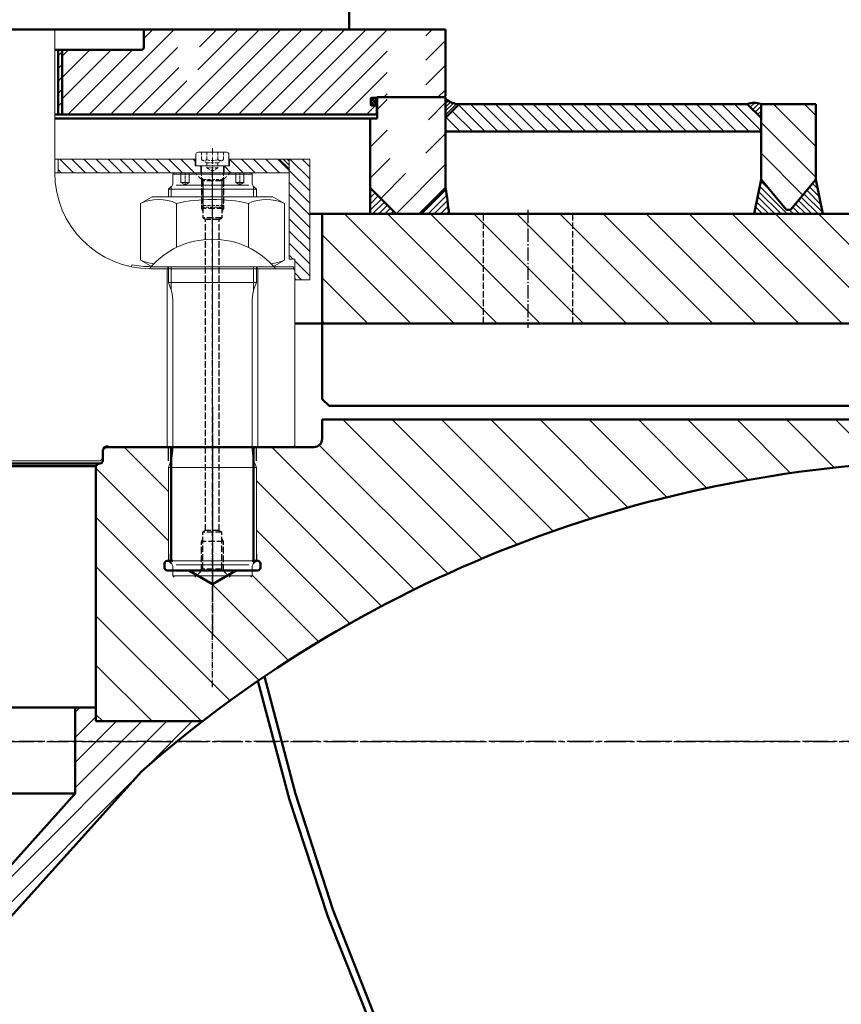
# Model space of a CAD drawing. Header units: millimetres. Extents: x 214111 to 284873, y 268617 to 319354.
# Tile 18 of 37: x 227218 to 227817, y 279997 to 280714. Entities that reach past the tile are written whole.
import ezdxf

# ---------------------------------------------------------------- set-up
doc = ezdxf.new("R2010")
doc.units = ezdxf.units.MM
for name, pattern in [('AM_DIN_F_W050', [6.25, 4.75, -1.5]), ('AM_DIN_F_W050x2', [3.125, 2.25, -0.875]), ('AM_DIN_G_W050', [13.75, 9.75, -1.5, 1, -1.5]), ('AM_DIN_G_W050x2', [6.875, 4.75, -0.875, 0.375, -0.875]), ('CENTER', [50.8, 31.75, -6.35, 6.35, -6.35]), ('CENTER2', [28.575, 19.05, -3.175, 3.175, -3.175])]:
    doc.linetypes.add(name, pattern=pattern)
for name, color, linetype, lineweight in [('AM_0', 7, 'Continuous', 50), ('AM_3', 6, 'AM_DIN_F_W050', 25), ('AM_5', 3, 'Continuous', 25), ('AM_7', 4, 'AM_DIN_G_W050', 25), ('AM_8', 1, 'Continuous', 25), ('AM_9', 253, 'Continuous', 0), ('ОГСО_Оборудование', 7, 'Continuous', 18)]:
    doc.layers.add(name, color=color, linetype=linetype, lineweight=lineweight)
doc.layers.add('ГТО-2_Штриховка_018', color=7, linetype='Continuous', lineweight=18, true_color=0x6b6b6b)
doc.layers.add('ОЗиМ Оси', color=4, linetype='CENTER2')
pattern_1 = [(45, (25142.9935, 8230.4198), (2.24506403, -2.24506403), [])]
pattern_2 = [(135, (-40809.333, -14169.955), (4.4194174, 4.4194174), [])]

# ---------------------------------------------------------------- blocks, each defined once
blk = doc.blocks.new('AWEA35TQ35T35')
at = {"layer": 'AM_8'}
h = blk.add_hatch(dxfattribs=at)
h.set_pattern_fill('_U', color=0, scale=12.672, angle=135, style=0, pattern_type=0)
h.set_pattern_definition([(135, (-34713.96, -60339.199), (-8.9604571, -8.9604571), [])])
h.paths.add_polyline_path([(-509, 10.5), (-495.61, 10.5), (-495.61, 60), (-510, 60), (-510, 11.5)])
h = blk.add_hatch(dxfattribs=at)
h.set_pattern_fill('_U', color=0, scale=11, angle=135, style=0, pattern_type=0)
h.set_pattern_definition([(135, (-16351.83, 8094.186), (-7.7781746, -7.7781746), [])])
edge = h.paths.add_edge_path()
edge.add_line((-329.42, 42.18), (-330.62, 43.39))
edge.add_line((-330.62, 43.39), (-330.61, 59.83))
edge.add_line((-330.61, 59.83), (-330.9, 60))
edge.add_line((-330.9, 60), (-468.45, 60))
edge.add_line((-468.45, 60), (-468.45, 51.65))
edge.add_line((-468.45, 51.65), (-467.5, 49.5))
edge.add_line((-467.5, 49.5), (-467.5, 10.5))
edge.add_line((-467.5, 10.5), (-460, 10.5))
edge.add_line((-460, 10.5), (-460, 10.4))
edge.add_arc((-459.6, 10.4), 0.4, 180, 270)
edge.add_line((-459.6, 10), (-456, 10))
edge.add_arc((-456, 9.6), 0.4, 0, 90, ccw=False)
edge.add_line((-455.6, 9.6), (-455.6, 4.9))
edge.add_arc((-456, 4.9), 0.4, -90, 0, ccw=False)
edge.add_line((-456, 4.5), (-459.8, 4.5))
edge.add_arc((-459.8, 4.3), 0.2, 90, 180)
edge.add_line((-460, 4.3), (-460, -1))
edge.add_line((-460, -1), (-459, -2))
edge.add_line((-459, -2), (-230.5, -2))
edge.add_line((-230.5, -2), (-230.5, 45))
edge.add_line((-230.5, 45), (-288, 45))
edge.add_arc((-288, 47), 2, 180, 270, ccw=False)
edge.add_line((-290, 47), (-290, 59))
edge.add_line((-290, 59), (-291, 60))
edge.add_line((-291, 60), (-296.49, 60))
edge.add_line((-296.49, 60), (-314.1, 60))
edge.add_line((-314.1, 60), (-314.61, 59.7))
edge.add_line((-314.61, 59.7), (-314.62, 43.38))
edge.add_line((-314.62, 43.38), (-315.58, 42.42))
edge.add_line((-315.58, 42.42), (-315.58, 25.7))
edge.add_line((-315.58, 25.7), (-322.5, 21.71))
edge.add_line((-322.5, 21.71), (-329.42, 25.7))
edge.add_line((-329.42, 25.7), (-329.42, 42.18))
h = blk.add_hatch(dxfattribs=at)
h.set_pattern_fill('_U', color=0, scale=6.48, angle=135, style=0, pattern_type=0)
h.set_pattern_definition([(135, (-34713.9595, -60339.1986), (-4.58205194, -4.58205194), [])])
h.paths.add_polyline_path([(-230.5, 45), (-230.5, -2), (-227.5, -2), (-227.5, 45)])
at = {"layer": 'AM_0'}
for p, q in [((-510, 11.5, 0), (-510, 60, 0)), ((-289.99, 60, 0), (-510, 60, 0)), ((-290, 59, 0), (-291, 60, 0)), ((-290, 59, 0), (-290, 47, 0)), ((-225, 45, 0), (-288, 45, 0)), ((-230.5, 45, 0), (-230.5, -2, 0)), ((-227.5, 45, 0), (-227.5, -2, 0)), ((-509, 10.5, 0), (-510, 11.5, 0)), ((-509, 10.5, 0), (-510, 11.5, 0)), ((-460, 10.5, 0), (-509, 10.5, 0)), ((-460, 10.5, 0), (-509, 10.5, 0)), ((-460, 10.4, 0), (-460, 10.5, 0)), ((-456, 10, 0), (-459.6, 10, 0)), ((-455.6, 4.9, 0), (-455.6, 9.6, 0)), ((-460, 4.3, 0), (-460, -1, 0)), ((-459.8, 4.5, 0), (-456, 4.5, 0)), ((-460, -1, 0), (-459, -2, 0)), ((-459, -2, 0), (-225, -2, 0))]:
    blk.add_line(p, q, dxfattribs=at)
for centre, radius, start, end in [((-288, 47, 0), 2, 180, 270), ((-459.6, 10.4, 0), 0.4, 180, 270), ((-456, 9.6, 0), 0.4, 0, 90), ((-459.8, 4.3, 0), 0.2, 90, 180), ((-456, 4.9, 0), 0.4, 270, 0)]:
    blk.add_arc(centre, radius, start, end, dxfattribs=at)
blk = doc.blocks.new('TERATTGTG')
at = {"layer": 'AM_8'}
h = blk.add_hatch(dxfattribs=at)
h.set_pattern_fill('_U', color=256, scale=1.2, angle=135, style=0, double=1, pattern_type=0)
h.set_pattern_definition([(45, (-84.0029, -837.7057), (0.8485281, -0.8485281), []), (315, (-84.0029, -837.7057), (-0.8485281, -0.8485281), [])])
edge = h.paths.add_edge_path()
edge.add_ellipse((457.72, 83.44), major_axis=(0, 2.75), ratio=0.8, start_angle=-115.81197, end_angle=180, ccw=False)
edge.add_ellipse((457.72, 83.44), major_axis=(0, 2.75), ratio=0.8, start_angle=180, end_angle=244.18803, ccw=False)
at = {"layer": 'AM_0', "elevation": 0}
blk.add_lwpolyline([(-439.76, 1042.75), (439.76, 1042.75), (439.76, 136.19), (-439.76, 136.19)], close=True, dxfattribs=at)
at = {"layer": 'AM_0', "extrusion": (0, 0, -1)}
blk.add_ellipse((457.72, 83.44, 0), major_axis=(0, 2.75), ratio=0.8, dxfattribs=at)
at = {"layer": 'AM_9', "elevation": 0}
for points in [[(466.67, 86.69), (466.67, 86.69)], [(498.17, 86.69), (498.17, 86.69)]]:
    blk.add_lwpolyline(points, dxfattribs=at)
at = {"layer": 'AM_0', "xscale": -1}
blk.add_blockref('AWEA35TQ35T35', (-0.02, 76.19), dxfattribs=at)
blk = doc.blocks.new('WERR')
at = {"layer": 'AM_8'}
h = blk.add_hatch(dxfattribs=at)
h.set_pattern_fill('ANSI31', color=0, scale=8, angle=90, style=0)
h.set_pattern_definition([(45, (6000, -225), (17.96051, -17.96051), [])])
edge = h.paths.add_edge_path()
edge.add_line((-891.43, -9.8), (-1000, -9.8))
edge.add_line((-1000, -9.8), (-1000, 10.2))
edge.add_line((-1000, 10.2), (-1000, 69.09))
edge.add_line((-1000, 69.09), (-1000, 77.5))
edge.add_line((-1000, 77.5), (-997.5, 80))
edge.add_line((-997.5, 80), (-968.5, 80))
edge.add_line((-968.5, 80), (-966, 77.5))
edge.add_line((-966, 77.5), (-966, 42))
edge.add_line((-966, 42), (-966, 32.5))
edge.add_arc((-963, 32.5), 3, 180, 270)
edge.add_line((-963, 29.5), (-935.5, 29.5))
edge.add_arc((-935.5, 32.5), 3, 270, 360)
edge.add_line((-932.5, 32.5), (-932.5, 77.5))
edge.add_line((-932.5, 77.5), (-930, 80))
edge.add_line((-930, 80), (-902.5, 80))
edge.add_line((-902.5, 80), (-900, 77.5))
edge.add_line((-900, 77.5), (-900, 40))
edge.add_arc((-880, 40), 20, 180, 270)
edge.add_line((-880, 20), (-420, 20))
edge.add_line((-420, 20), (-420, 6))
edge.add_arc((-414, 6), 6, 180, 270)
edge.add_line((-414, 0), (-373, 0))
edge.add_line((-373, 0), (-370, 0))
edge.add_line((-370, 0), (-370, -9.35))
edge.add_arc((-394, -2.35), 25, 340, 343.7398, ccw=False)
edge.add_arc((-394, -2.35), 25, 340, 343.7398)
edge.add_line((-370, -9.35), (-370, -15))
edge.add_line((-370, -15), (-372, -15))
edge.add_line((-372, -15), (-370.51, -10.9))
edge.add_line((-370.51, -10.9), (-372, -15))
edge.add_line((-372, -15), (-372, -83))
edge.add_line((-372, -83), (-373, -83))
edge.add_arc((-373, -85), 2, 90, 180)
edge.add_line((-375, -85), (-375, -88))
edge.add_arc((-373, -88), 2, 180, 270)
edge.add_line((-373, -90), (-369, -90))
edge.add_line((-369, -90), (-369, -94))
edge.add_line((-369, -94), (-350.39, -94))
edge.add_line((-350.39, -94), (-340, -100))
edge.add_line((-340, -100), (-329.61, -94))
edge.add_line((-329.61, -94), (-311, -94))
edge.add_line((-311, -94), (-311, -90))
edge.add_line((-311, -90), (-307, -90))
edge.add_arc((-307, -88), 2, 270, 360)
edge.add_line((-305, -88), (-305, -85))
edge.add_arc((-307, -85), 2, 0, 90)
edge.add_line((-307, -83), (-308, -83))
edge.add_line((-308, -83), (-308, -15))
edge.add_line((-308, -15), (-309.49, -10.9))
edge.add_arc((-286, -2.35), 25, 196.26021, 200, ccw=False)
edge.add_line((-310, -9.35), (-310, 0))
edge.add_line((-310, 0), (-307, 0))
edge.add_line((-307, 0), (-267.13, 0))
edge.add_line((-267.13, 0), (-262, 0))
edge.add_line((-262, 0), (-260, -2))
edge.add_line((-260, -2), (-260, -8))
edge.add_line((-260, -8), (-260, -10))
edge.add_arc((-258, -10), 2, 180, 270)
edge.add_line((-258, -12), (-257, -12))
edge.add_line((-257, -12), (-255, -14))
edge.add_line((-255, -14), (-255, -200))
edge.add_line((-255, -200), (-332.62, -200))
edge.add_arc((-891.43, -925.8), 916, 52.4063, 90)
h = blk.add_hatch(dxfattribs=at)
h.set_pattern_fill('_U', color=0, scale=13, angle=45, style=0, pattern_type=0)
h.set_pattern_definition([(135, (162.5, 1237.582), (9.19239, 9.19239), [])])
edge = h.paths.add_edge_path()
edge.add_line((-45, -530.1), (-45, -554.8))
edge.add_line((-45, -554.8), (-60.32, -554.8))
edge.add_line((-60.32, -554.8), (-140.9, -400.17))
edge.add_line((-140.9, -400.17), (-288.21, -236.47))
edge.add_arc((-891.43, -925.8), 916, 48.81152, 52.4063)
edge.add_line((-332.62, -200), (-255, -200))
edge.add_line((-255, -200), (-255, -190))
edge.add_line((-255, -190), (-240, -190))
edge.add_line((-240, -190), (-240, -252.67))
edge.add_line((-240, -252.67), (-120.2, -385.81))
edge.add_line((-120.2, -385.81), (-45, -530.1))
at = {"layer": 'AM_0'}
for p, q in [((-880, 20), (-420, 20)), ((-420, 6), (-420, 20)), ((-414, 0), (-260.76, 0)), ((-370, -83), (-370, 0)), ((-310, -83), (-310, 0)), ((-262, 0), (-260, -2)), ((-260, -10), (-260, -2)), ((-258, -12), (0, -12)), ((-257, -12), (-255, -14)), ((-255, -200), (-255, -14)), ((-255, -14), (0, -14)), ((-375, -85), (-375, -88)), ((-373, -83), (-369, -83)), ((-370, -83), (-373, -83)), ((-311, -83), (-307, -83)), ((-305, -88), (-305, -85)), ((-307, -90), (-373, -90)), ((-373, -90), (-357.32, -90)), ((-340, -100), (-357.32, -90)), ((-357.32, -90), (-340, -100)), ((-322.68, -90), (-340, -100)), ((-340, -100), (-322.68, -90)), ((-322.68, -90), (-307, -90)), ((-255, -190), (255, -190)), ((-240, -190), (-240, -252.67)), ((-255, -200), (-332.62, -200)), ((-288.21, -236.47), (-140.9, -400.17)), ((-240, -252.67), (-120.2, -385.81)), ((-240, -252.67), (240, -252.67))]:
    blk.add_line(p, q, dxfattribs=at)
at = {"layer": 'AM_0', "ltscale": 0.05}
for p, q in [((-375, -85), (-375, -88)), ((-305, -85), (-305, -88))]:
    blk.add_line(p, q, dxfattribs=at)
at = {"layer": 'AM_0'}
for points in [[(-377.95, -167.25), (-400.46, -252.89), (-427.84, -337.18), (-459.48, -417.62), (-496.21, -495.82), (-532.89, -562.08), (-574.46, -625.46), (-610.95, -671.46), (-653.78, -711.37), (-688.46, -733.17), (-726.43, -747.08), (-756.81, -750.49), (-789, -746)], [(-373.09, -170.56), (-396.08, -257.16), (-424.17, -342.3), (-456.57, -423.4), (-494.08, -502.23), (-531.29, -568.89), (-573.34, -632.65), (-610.13, -678.86), (-653.29, -719.02), (-688.18, -740.98), (-726.37, -754.95), (-756.32, -758.26), (-789, -753.76)]]:
    blk.add_lwpolyline(points, dxfattribs=at)
for centre, radius, start, end in [((-414, 6), 6, 180, 270), ((-891.43, -925.8), 916, 48.81152, 90), ((-258, -10), 2, 180, 270), ((-373, -85), 2, 90, 180), ((-307, -85), 2, 360, 90), ((-373, -88), 2, 180, 270), ((-307, -88), 2, 270, 360)]:
    blk.add_arc(centre, radius, start, end, dxfattribs=at)
at = {"layer": 'AM_0', "ltscale": 0.05}
for centre, start, end in [((-373, -85), 90, 180), ((-307, -85), 360, 90), ((-373, -88), 180, 270), ((-307, -88), 270, 360)]:
    blk.add_arc(centre, 2, start, end, dxfattribs=at)
at = {"layer": 'AM_5', "ltscale": 0.8}
for p, q in [((-372, -10, 0), (-372, 0, 0)), ((-308, -10, 0), (-308, 0, 0)), ((-372, -78, 0), (-372, -83)), ((-308, -78, 0), (-308, -83))]:
    blk.add_line(p, q, dxfattribs=at)
at = {"layer": 'AM_7', "ltscale": 0.2}
blk.add_line((-340, 29.22), (-340, -138.12), dxfattribs=at)
at = {"layer": 'AM_0', "xscale": -1}
blk.add_blockref('TERATTGTG', (0, 168.31), dxfattribs=at)
blk = doc.blocks.new('R6UDR6')
at = {"layer": 'AM_8'}
h = blk.add_hatch(dxfattribs=at)
h.set_pattern_fill('ANSI31', color=256, scale=5, angle=90, style=0)
h.set_pattern_definition([(45, (-2722.285, -2445.675), (11.22532, -11.22532), [])])
h.paths.add_polyline_path([(482.5, 28.28), (495.61, 35.84), (495.61, 47.54), (497.5, 51.04), (497.5, 84.57), (498.25, 85), (510, 85), (510, 19), (491, 0), (474, 0), (455, 19), (455, 69.5), (460, 69.5), (460, 85), (466.75, 85), (467.5, 84.57), (467.5, 51.04), (469.39, 47.54), (469.39, 35.84)])
at = {"layer": 'AM_8', "ltscale": 0.8}
h = blk.add_hatch(dxfattribs=at)
h.set_pattern_fill('_U', color=256, scale=2, angle=45, style=0, pattern_type=0)
h.set_pattern_definition([(45, (2672.285, -2445.6752), (-1.4142136, 1.4142136), [])])
edge = h.paths.add_edge_path()
edge.add_line((510, 70), (510, 83.77))
edge.add_arc((520.74, 97.1), 17.11, 231.13075, 267.5235)
edge.add_line((520, 80), (510, 70))
h = blk.add_hatch(dxfattribs=at)
h.set_pattern_fill('_U', color=256, scale=6.48, angle=135, style=0, pattern_type=0)
h.set_pattern_definition([(135, (2697.285, -2445.675), (-4.582052, -4.582052), [])])
h.paths.add_polyline_path([(520, 80), (510, 70), (510, 60), (740, 60), (740, 70), (730, 80)])
h = blk.add_hatch(dxfattribs=at)
h.set_pattern_fill('_U', color=256, scale=2.5, angle=45, style=0, pattern_type=0)
h.set_pattern_definition([(45, (2697.285, -2445.6752), (-1.767767, 1.767767), [])])
h.paths.add_polyline_path([(730, 80), (740, 70), (740, 80, 0.217945)])
at = {"layer": 'AM_8'}
h = blk.add_hatch(dxfattribs=at)
h.set_pattern_fill('ANSI31', color=256, scale=5, angle=90, style=0)
h.set_pattern_definition([(135, (7021.592, -7354.916), (-11.22532, -11.22532), [])])
h.paths.add_polyline_path([(780, 80), (740, 80), (740, 25.05), (758.5, 3), (761.5, 3), (780, 25.05)])
h = blk.add_hatch(dxfattribs=at)
h.set_pattern_fill('ANSI31', color=256, angle=90, style=0)
h.set_pattern_definition([(135, (-95033.9256, 8981.359), (-2.24506403, -2.24506403), [])])
h.paths.add_polyline_path([(780, 25.05), (761.5, 3), (758.5, 3), (740, 25.05), (740, 25.05), (735, 0), (785, 0)])
h = blk.add_hatch(dxfattribs=at)
h.set_pattern_fill('ANSI31', color=256, angle=90, style=0)
h.set_pattern_definition(pattern_1)
h.paths.add_polyline_path([(474, 0), (455, 0), (455, 19)])
h = blk.add_hatch(dxfattribs=at)
h.set_pattern_fill('ANSI31', color=256, angle=90, style=0)
h.set_pattern_definition(pattern_1)
h.paths.add_polyline_path([(510, 19, -0.018017), (512.5, 0), (491, 0)])
at = {"layer": 'AM_8', "ltscale": 0.8}
h = blk.add_hatch(dxfattribs=at)
h.set_pattern_fill('ANSI31', color=256, scale=7, style=0)
h.set_pattern_definition([(135, (-6317.58, -210.06), (15.71545, 15.71545), [])])
h.paths.add_polyline_path([(602.5, 0), (906.16, 0), (917.01, -28.53), (920.62, -51), (919.7, -60), (888.5, -60), (888, -60), (888, -80), (602.5, -80)])
h.paths.add_polyline_path([(570, 0), (602.5, 0), (602.5, -80), (570, -80)])
h.paths.add_polyline_path([(537.5, 0), (570, 0), (570, -80), (537.5, -80)])
h.paths.add_polyline_path([(420, 0), (455, 0), (537.5, 0), (537.5, -80), (420, -80), (420, -80)])
at = {"layer": 'AM_0', "ltscale": 0.8}
for p, q in [((460, 85, 0), (510, 85, 0)), ((460, 85, 0), (460, 69.5, 0)), ((510, 85, 0), (510, 19, 0)), ((510, 70, 0), (520, 80, 0)), ((740, 70, 0), (730, 80, 0)), ((460, 69.5, 0), (225, 69.5, 0)), ((455, 69.5, 0), (455, 0, 0)), ((474, 0), (455, 19)), ((491, 0), (510, 19)), ((420, 0), (420, -80))]:
    blk.add_line(p, q, dxfattribs=at)
at = {"layer": 'AM_0', "linetype": 'Continuous'}
for p, q in [((520, 80, 0), (730, 80, 0)), ((510, 60, 0), (740, 60, 0))]:
    blk.add_line(p, q, dxfattribs=at)
at = {"layer": 'AM_0'}
for p, q in [((740, 24.06, 0), (740, 80, 0)), ((740, 80, 0), (780, 80, 0)), ((780, 25.05, 0), (780, 80, 0)), ((740, 25.05, 0), (735, 0, 0)), ((740, 25.05, 0), (758.5, 3, 0)), ((780, 25.05, 0), (761.5, 3, 0)), ((780, 25.05, 0), (785, 0, 0)), ((455, 0, 0), (411, 0, 0)), ((455, 0, 0), (941.36, 0, 0)), ((758.5, 3, 0), (761.5, 3, 0)), ((931.25, -80), (400, -80)), ((420, -80), (420, -135)), ((425, -140), (420, -135)), ((881, -140), (425, -140))]:
    blk.add_line(p, q, dxfattribs=at)
at = {"layer": 'AM_0', "ltscale": 0.8}
for centre, radius, start, end in [((520.74, 97.1, 0), 17.11, 231.13075, 267.5235), ((735, 69.07, 0), 12.02, 65.40993, 114.59009), ((247.69, -25.18), 266, 5.43153, 9.56019)]:
    blk.add_arc(centre, radius, start, end, dxfattribs=at)
at = {"layer": 'AM_3'}
for p, q in [((537.5, 0, 0), (537.5, -80, 0)), ((602.5, 0, 0), (602.5, -80, 0))]:
    blk.add_line(p, q, dxfattribs=at)
at = {"layer": 'AM_7'}
blk.add_line((570, 3, 0), (570, -83), dxfattribs=at)
blk = doc.blocks.new('srgzk')
at = {"layer": 'AM_3'}
for p, q in [((-6.92, -5), (-12.92, 1)), ((6.92, -5), (12.92, 1)), ((-8, -3.92), (-8, -25)), ((-6.92, -5), (6.92, -5)), ((-6.92, -5), (-6.92, -32)), ((6.92, -5), (6.92, -32)), ((8, -3.92), (8, -25)), ((-8, -25), (-6.92, -27)), ((-8, -25), (8, -25)), ((8, -25), (6.92, -27)), ((-5, -33.11), (-6.92, -32)), ((-6.92, -32), (6.92, -32)), ((-5, -259.89, 0), (-5, -33.11)), ((-5, -33.11), (5, -33.11)), ((5, -33.11), (6.92, -32)), ((5, -259.89, 0), (5, -33.11)), ((-5, -259.89, 0), (-6.92, -261, 0)), ((-6.92, -288, 0), (-6.92, -261, 0)), ((-6.92, -261, 0), (6.92, -261, 0)), ((-5, -259.89, 0), (5, -259.89, 0)), ((5, -259.89, 0), (6.92, -261, 0)), ((6.92, -288, 0), (6.92, -261, 0)), ((-8, -268, 0), (-6.92, -266, 0)), ((-8, -289.08, 0), (-8, -268, 0)), ((-8, -268, 0), (8, -268, 0)), ((8, -268, 0), (6.92, -266, 0)), ((8, -289.08, 0), (8, -268, 0)), ((-6.92, -288, 0), (-12.92, -294, 0)), ((-6.92, -288, 0), (6.92, -288, 0)), ((6.92, -288, 0), (12.92, -294, 0))]:
    blk.add_line(p, q, dxfattribs=at)
at = {"layer": 'AM_7', "linetype": 'AM_DIN_G_W050x2'}
blk.add_line((0, -374), (0, 3), dxfattribs=at)
blk = doc.blocks.new('ОГСО_Агрегат_Поперечный разрез')
at = {"layer": 'ОГСО_Оборудование'}
h = blk.add_hatch(dxfattribs=at)
h.set_pattern_fill('_U', color=256, scale=6.25, angle=45, style=0, pattern_type=0)
h.set_pattern_definition(pattern_2)
h.paths.add_polyline_path([(352.5, 424.8), (388, 424.8), (396, 416.8), (396, 414.8), (348.5, 414.8), (348.5, 419.8), (352.5, 419.8)])
h.paths.add_polyline_path([(227.5, 424.8), (327.5, 424.8), (327.5, 419.8), (331.5, 419.8), (331.5, 414.8), (227.5, 414.8)])
h = blk.add_hatch(dxfattribs=at)
h.set_pattern_fill('_U', color=256, scale=2, angle=45, style=0, pattern_type=0)
h.set_pattern_definition([(135, (27071.2624, -13663.778), (1.41421356, 1.41421356), [])])
h.paths.add_polyline_path([(388, 424.8), (396, 424.8), (396, 416.8)])
h = blk.add_hatch(dxfattribs=at)
h.set_pattern_fill('_U', color=256, scale=6.25, angle=45, style=0, pattern_type=0)
h.set_pattern_definition(pattern_2)
h.paths.add_polyline_path([(396, 424.8), (411, 424.8), (411, 336.8), (400, 336.8), (400, 344.8), (400, 351.8), (396, 351.8)])
for p, q in [((225, 519.3), (225, 414.8)), ((328, 424.8), (225, 424.8)), ((227.5, 424.8), (227.5, 414.8)), ((328, 428.2), (328, 419.8)), ((329.6, 429.8), (350.4, 429.8)), ((352, 428.2), (352, 419.8)), ((411, 424.8), (352, 424.8)), ((396, 416.8), (388, 424.8)), ((411, 336.8), (411, 424.8)), ((328, 419.8), (332, 419.8)), ((332, 419.8), (348, 419.8)), ((332, 419.8), (332, 414.8)), ((348, 419.8), (348, 414.8)), ((348, 419.8), (352, 419.8)), ((225, 414.8), (396, 414.8)), ((311, 413.8), (312, 414.8)), ((311, 413.8), (311, 406.83)), ((369, 413.8), (311, 413.8)), ((368, 414.8), (312, 414.8)), ((317, 414.8), (317, 407.8)), ((323, 414.8), (323, 407.8)), ((357, 414.8), (357, 407.8)), ((363, 414.8), (363, 407.8)), ((369, 413.8), (368, 414.8)), ((369, 413.8), (369, 406.83)), ((308, 402.8), (310.27, 405.07)), ((308, 402.8), (310, 404.8)), ((308, 402.8), (308, 397.3)), ((308, 397.3), (308, 402.8)), ((372, 402.8), (308, 402.8)), ((310, 397.3), (310, 404.8)), ((366.5, 405.8), (313.5, 405.8)), ((317, 407.8), (323, 407.8)), ((317, 407.8), (320, 406.07)), ((320, 406.07), (323, 407.8)), ((363, 407.8), (357, 407.8)), ((360, 406.07), (357, 407.8)), ((363, 407.8), (360, 406.07)), ((372, 402.8), (369.73, 405.07)), ((370, 397.3), (370, 404.8)), ((370, 404.8), (372, 402.8)), ((372, 397.3), (372, 402.8)), ((287.57, 392.48), (295.92, 397.3)), ((384.08, 397.3), (295.92, 397.3)), ((392.43, 392.48), (384.08, 397.3)), ((287.57, 351.12), (287.57, 392.48)), ((313.79, 360.27), (313.79, 392.48)), ((366.22, 360.27), (366.22, 392.48)), ((392.43, 351.12), (392.43, 392.48)), ((396, 351.8), (400, 351.8)), ((400, 336.8), (400, 351.8)), ((281, 346.21), (281.3, 347.68)), ((287.57, 351.12), (295.92, 346.3)), ((307.5, 346.3), (295, 346.3)), ((399, 344.8), (295, 344.8)), ((384.08, 346.3), (295.92, 346.3)), ((307, 214.8), (307, 344.8)), ((307.5, 346.3), (307.5, 344.8)), ((308, 334.8), (308, 346.3)), ((310, 329.15), (310, 346.3)), ((370, 329.15), (370, 346.3)), ((372, 334.8), (372, 346.3)), ((372.5, 346.3), (372.5, 344.8)), ((372.5, 346.3), (399, 346.3)), ((373, 214.8), (373, 344.8)), ((392.43, 351.12), (384.08, 346.3)), ((399, 344.8), (384.08, 344.8)), ((399, 344.8), (399, 346.3)), ((399, 344.8), (400, 343.8)), ((400, 215.8), (400, 344.8)), ((400, 215.8), (400, 343.8)), ((401, 336.8), (400, 337.8)), ((309.49, 330.7), (308, 334.8)), ((308, 334.8), (372, 334.8)), ((370.51, 330.7), (372, 334.8)), ((400, 336.8), (411, 336.8)), ((311, 322.15), (311, 212.45)), ((369, 322.15), (369, 212.45)), ((399, 214.8), (400, 215.8)), ((399, 214.8), (400, 215.8)), ((260, 206.8), (260, 212.8)), ((267.13, 214.8), (310.86, 214.8)), ((369.14, 214.8), (399, 214.8)), ((258, 204.8), (-258, 204.8)), ((258, 204.8), (260, 206.8)), ((309.49, 203.9), (308, 199.8)), ((309.49, 203.9), (308, 199.8)), ((310, 129.8), (310, 205.45)), ((370, 129.8), (370, 205.45)), ((370.51, 203.9), (372, 199.8)), ((372, 199.8), (370.51, 203.9)), ((308, 131.8), (308, 199.8)), ((308, 199.8), (372, 199.8)), ((308, 199.8), (308, 131.8)), ((372, 131.8), (372, 199.8)), ((372, 131.8), (372, 199.8)), ((308, 131.8), (310.27, 129.53)), ((372, 131.8), (308, 131.8)), ((308, 131.8), (310, 129.8)), ((372, 131.8), (369.73, 129.53)), ((370, 129.8), (372, 131.8)), ((311, 120.8), (311, 127.76)), ((366.5, 128.8), (313.5, 128.8)), ((369, 120.8), (369, 127.76)), ((311, 120.8), (312, 119.8)), ((369, 120.8), (311, 120.8)), ((369, 120.8), (368, 119.8))]:
    blk.add_line(p, q, dxfattribs=at)
at = {"layer": 'ОГСО_Оборудование', "linetype": 'AM_DIN_G_W050x2'}
for p, q in [((340, 386.8), (340, 432.8)), ((340, 338.3), (340, 400.3))]:
    blk.add_line(p, q, dxfattribs=at)
at = {"layer": 'ОГСО_Оборудование', "linetype": 'AM_DIN_F_W050x2'}
for p, q in [((331.92, 429.8), (331.92, 424.3)), ((331.92, 424.3), (336, 421.94)), ((335.96, 429.8), (335.96, 424.3)), ((348.09, 424.3), (344, 421.94)), ((344.04, 429.8), (344.04, 424.3)), ((348.09, 429.8), (348.09, 424.3)), ((344, 421.94), (336, 421.94)), ((336, 421.94), (336, 418.3)), ((344, 418.3), (336, 418.3)), ((336, 418.3), (340, 415.99)), ((344, 418.3), (340, 415.99)), ((344, 421.94), (344, 418.3)), ((332, 414.8), (332, 411.03)), ((333.23, 409.8), (332, 411.03)), ((332, 411.03), (332, 409.8)), ((348, 409.8), (332, 409.8)), ((332, 409.8), (332, 391.03)), ((333.23, 389.8), (333.23, 409.8)), ((346.77, 409.8), (348, 411.03)), ((346.77, 389.8), (346.77, 409.8)), ((348, 414.8), (348, 411.03)), ((348, 411.03), (348, 409.8)), ((348, 409.8), (348, 391.03)), ((332, 391.03), (333.23, 389.8)), ((348, 391.03), (332, 391.03)), ((346.77, 389.8), (333.23, 389.8)), ((348, 391.03), (346.77, 389.8))]:
    blk.add_line(p, q, dxfattribs=at)
at = {"layer": 'ОГСО_Оборудование', "linetype": 'CENTER', "ltscale": 0.05}
for p, q in [((340, 417.8), (340, 104.96)), ((320, 414.8), (320, 406.07)), ((360, 414.8), (360, 406.07))]:
    blk.add_line(p, q, dxfattribs=at)
at = {"layer": 'ОГСО_Оборудование', "ltscale": 0.8}
blk.add_line((263.78, 215.7), (267.13, 214.8), dxfattribs=at)
at = {"layer": 'ОГСО_Оборудование', "color": 6, "linetype": 'CENTER', "lineweight": 25, "ltscale": 0.5}
blk.add_line((-1000, 0), (1000, 0), dxfattribs=at)
at = {"layer": 'ОГСО_Оборудование'}
for points in [[(331.5, 414.8), (331.5, 419.8), (327.5, 419.8), (327.5, 424.8)], [(348.5, 414.8), (348.5, 419.8), (352.5, 419.8), (352.5, 424.8)], [(396, 424.8), (396, 351.8)]]:
    blk.add_lwpolyline(points, dxfattribs=at)
for points in [[(320, 406.07), (323, 407.8), (317, 407.8)], [(360, 406.07), (363, 407.8), (357, 407.8)]]:
    blk.add_lwpolyline(points, close=True, dxfattribs=at)
for centre, radius, start, end in [((329.6, 428.2), 1.6, 90, 180), ((350.4, 428.2), 1.6, 0, 90), ((295, 414.8), 70, 180, 270), ((308.5, 406.83), 2.5, 315, 0), ((371.5, 406.83), 2.5, 180, 225), ((300.68, 363.72), 31.6, 65.4965, 114.5035), ((340, 273.18), 122.14, 77.60658, 102.39342), ((379.32, 363.72), 31.6, 65.4965, 114.5035), ((340, 306.3), 60, 39.91621, 140.07466), ((295, 414.8), 68.5, 258.46304, 270), ((300.68, 379.88), 31.6, 245.4965, 263.87233), ((379.32, 379.88), 31.6, 276.12767, 294.5035), ((286, 322.15), 25, 0, 20), ((394, 322.15), 25, 160, 180), ((263, 212.8), 3, 75, 180), ((286, 212.45), 25, 340, 0), ((394, 212.45), 25, 180, 200), ((286, 212.45), 25, 340, 343.7398), ((394, 212.45), 25, 196.2602, 200), ((308.5, 127.76), 2.5, 0, 45), ((371.5, 127.76), 2.5, 135, 180)]:
    blk.add_arc(centre, radius, start, end, dxfattribs=at)
at = {"layer": 'ОГСО_Оборудование', "linetype": 'AM_DIN_F_W050x2'}
for centre, radius, start, end in [((333.94, 426.9), 3.29, 232.12112, 307.87888), ((340, 435.73), 12.13, 250.52878, 289.47122), ((346.06, 426.9), 3.29, 232.12112, 307.87888)]:
    blk.add_arc(centre, radius, start, end, dxfattribs=at)
at = {"layer": 'ОГСО_Оборудование', "extrusion": (0, 0, -1), "zscale": -1}
for name, p in [('WERR', (0, 214.8)), ('srgzk', (-340, 413.8))]:
    blk.add_blockref(name, p, dxfattribs=at)
at = {"layer": 'ОГСО_Оборудование'}
blk.add_blockref('R6UDR6', (0, 384.8, 0), dxfattribs=at)

msp = doc.modelspace()

# ---------------------------------------------------------------- hatches: boundary and pattern name
at = {"layer": 'ГТО-2_Штриховка_018'}
h = msp.add_hatch(dxfattribs=at)
h.set_pattern_fill('ANSI35', color=256, scale=100)
h.set_pattern_definition([(45, (-196417.1, -923498.2), (-449.0128, 449.0128), []), (45, (-195968.06, -923498.2), (-449.0128, 449.0128), [793.75, -158.75, 0, -158.75])])
h.paths.add_polyline_path([(219771.09, 277297.55), (219771.09, 299688.08), (221971.09, 299688.08), (221971.09, 299188.08), (223028.57, 299188.08), (223028.57, 298688.08), (224028.57, 298688.08), (224028.57, 299697.55), (222171.09, 299697.55), (222171.09, 299838.08), (218271.09, 299838.08), (218271.09, 299697.55), (218271.09, 299695.81), (218271.09, 277297.55)])
h.paths.add_polyline_path([(264778.57, 298688.08), (265778.57, 298688.08), (265778.57, 299438.08), (265478.57, 299438.08), (265478.57, 299688.08), (264778.57, 299688.08)])
h.paths.add_polyline_path([(258028.77, 298697.55), (259028.77, 298697.55), (259028.77, 299688.08), (258028.77, 299688.08)])
h.paths.add_polyline_path([(237028.57, 298697.55), (238028.57, 298697.55), (238028.57, 299697.55), (237028.57, 299697.55)])
edge = h.paths.add_edge_path()
edge.add_line((223079.09, 280597.55), (223079.09, 279632.55))
edge.add_line((223079.09, 279632.55), (223079.09, 279597.55))
edge.add_line((223079.09, 279597.55), (219779.09, 279597.55))
edge.add_line((219779.09, 279597.55), (219779.09, 277297.55))
edge.add_line((219779.09, 277297.55), (223531.93, 273297.55))
edge.add_line((223531.93, 273297.55), (227023.63, 273397.54))
edge.add_line((227023.63, 273397.54), (227023.63, 275420.9))
edge.add_line((227023.63, 275420.9), (226248.15, 275400.9))
edge.add_arc((226281.76, 275877.2), 477.48, 183.28017, 265.96349, ccw=False)
edge.add_line((225805.06, 275849.88), (225966.85, 277115.07))
edge.add_line((225966.85, 277115.07), (226204.14, 279572.72))
edge.add_line((226204.14, 279572.72), (226033.11, 279572.72))
edge.add_line((226033.11, 279572.72), (226033.11, 279612.72))
edge.add_line((226033.11, 279612.72), (225746.14, 279612.19))
edge.add_line((225746.14, 279612.19), (225694.43, 279652.18))
edge.add_line((225694.43, 279652.18), (225705.61, 279736.09))
edge.add_line((225705.61, 279736.09), (225705.61, 279783.98))
edge.add_line((225705.61, 279783.98), (225700.61, 279875.22))
edge.add_line((225700.61, 279875.22), (225498.01, 279863.55))
edge.add_arc((224735.24, 280163.57), 819.66, 265.68899, 338.52838, ccw=False)
edge.add_arc((224693.29, 280181.87), 835.87, 150.17871, 268.65227, ccw=False)
edge.add_line((223968.11, 280597.55), (223079.09, 280597.55))
h.paths.add_polyline_path([(224416.59, 276501.32), (224310.39, 276552.49), (225486.39, 276552.49), (225592.59, 276501.32)], flags=16)
edge = h.paths.add_edge_path()
edge.add_arc((233243.16, 279626.03), 37.5, 0, 360)
edge = h.paths.add_edge_path()
edge.add_line((266418.57, 277388.08), (266418.57, 279788.08))
edge.add_line((266418.57, 279788.08), (266768.57, 280088.08))
edge.add_line((266768.57, 280088.08), (266771.09, 280338.08))
edge.add_line((266771.09, 280338.08), (266471.09, 280338.08))
edge.add_line((266471.09, 280338.08), (266471.09, 280588.08))
edge.add_line((266471.09, 280588.08), (265671.09, 280588.08))
edge.add_line((265671.09, 280588.08), (265671.09, 280597.88))
edge.add_line((265671.09, 280597.88), (264582.68, 280597.55))
edge.add_arc((264095.01, 280197.65), 630.67, -0.00976, 39.35181, ccw=False)
edge.add_arc((264095.43, 280196.06), 630.24, -150.4091, 0.13491, ccw=False)
edge.add_line((263547.39, 279884.84), (263349.29, 279876.45))
edge.add_line((263349.29, 279876.45), (263346.79, 279652.34))
edge.add_line((263346.79, 279652.34), (263306.79, 279622.34))
edge.add_line((263306.79, 279622.34), (263019.29, 279604.84))
edge.add_line((263019.29, 279604.84), (263019.29, 279582.34))
edge.add_line((263019.29, 279582.34), (262999.29, 279582.34))
edge.add_line((262999.29, 279582.34), (262849.27, 279571.92))
edge.add_line((262849.27, 279571.92), (262925.17, 278785.8))
edge.add_line((262925.17, 278785.8), (262941.27, 278619.07))
edge.add_line((262941.27, 278619.07), (262959, 278435.5))
edge.add_line((262959, 278435.5), (262975.92, 278260.2))
edge.add_line((262975.92, 278260.2), (263065.48, 277124.55))
edge.add_line((263065.48, 277124.55), (263247.34, 275859.5))
edge.add_arc((262669.51, 275981.34), 590.53, 280.69442, 348.09357, ccw=False)
edge.add_line((262779.09, 275401.06), (262039.29, 275421.06))
edge.add_line((262039.29, 275421.06), (262039.29, 273397.54))
edge.add_line((262039.29, 273397.54), (266271.09, 273397.54))
edge.add_line((266271.09, 273397.54), (266271.09, 275197.56))
edge.add_line((266271.09, 275197.56), (266418.57, 277388.08))
h.paths.add_polyline_path([(251031.29, 298697.55), (252031.29, 298697.55), (252031.29, 299697.55), (251031.29, 299697.55)])
h.paths.add_polyline_path([(230028.57, 298688.08), (231028.57, 298688.08), (231028.57, 299688.08), (230028.57, 299688.08)])
h.paths.add_polyline_path([(244028.57, 298697.55), (245028.57, 298697.55), (245028.57, 299697.55), (244028.57, 299697.55)])
edge = h.paths.add_edge_path()
edge.add_line((255039.29, 277199.7), (255039.29, 277197.55))
edge.add_line((255039.29, 277197.55), (255072.02, 277197.55))
edge.add_arc((255072.02, 277447.55), 250, 262.47734, 270, ccw=False)
h.paths.add_polyline_path([(266418.57, 274287.92), (266418.57, 276887.92), (266418.57, 275087.92)], flags=16)
h.paths.add_polyline_path([(266362.17, 277388.08), (266271.09, 275197.56), (266271.09, 273397.54), (270768.58, 273388.08), (273268.57, 275388.08), (274768.57, 275388.08), (274768.57, 297288.08), (277768.57, 298288.08), (277768.57, 299688.08), (269078.57, 299688.08), (269078.57, 299447.55), (268778.57, 299447.55), (268778.57, 298697.55), (269778.57, 298688.08), (269778.57, 299183.35), (273271.09, 299192.81), (273271.09, 286697.55), (269521.09, 286697.55), (269521.09, 286447.55), (269221.09, 286447.55), (269221.09, 286197.55), (273271.09, 286197.55), (273271.09, 280588.08), (269071.09, 280588.08), (269071.09, 280338.08), (268771.09, 280338.08), (268771.09, 280088.08), (273271.09, 280088.08), (273271.09, 277388.08)])
h = msp.add_hatch(dxfattribs=at)
h.set_pattern_fill('ANSI35', color=256, scale=100)
h.set_pattern_definition([(45, (-42477.04, -923507.65), (-449.0128, 449.0128), []), (45, (-42028, -923507.65), (-449.0128, 449.0128), [793.75, -158.75, 0, -158.75])])
edge = h.paths.add_edge_path()
edge.add_line((230518.57, 273388.08), (230518.57, 280588.08))
edge.add_line((230518.57, 280588.08), (230963.05, 280588.08))
edge.add_arc((231529.94, 280209.02), 681.94, 146.23057, 181.73677)
edge.add_arc((231706.09, 280180), 857.83, 179.44176, 338.36416)
edge.add_line((232503.48, 279863.71), (232706.07, 279875.38))
edge.add_line((232706.07, 279875.38), (232711.07, 279642.88))
edge.add_line((232711.07, 279642.88), (232721.07, 279632.88))
edge.add_line((232721.07, 279632.88), (232731.07, 279632.88))
edge.add_line((232731.07, 279632.88), (232751.07, 279612.88))
edge.add_line((232751.07, 279612.88), (233038.57, 279612.88))
edge.add_line((233038.57, 279612.88), (233038.57, 279572.88))
edge.add_line((233038.57, 279572.88), (233209.6, 279572.88))
edge.add_line((233209.6, 279572.88), (232830.54, 275850.04))
edge.add_arc((233245.38, 275807.8), 416.99, 174.18607, 273.52461)
edge.add_line((233271.02, 275391.6), (234018.57, 275411.6))
edge.add_line((234018.57, 275411.6), (234018.57, 273388.08))
edge.add_line((234018.57, 273388.08), (230518.57, 273388.08))
edge = h.paths.add_edge_path()
edge.add_line((227018.57, 273388.08), (227018.57, 275411.43))
edge.add_line((227018.57, 275411.43), (227766.13, 275391.43))
edge.add_arc((227777.63, 275821.22), 429.94, 268.46748, 363.82183)
edge.add_line((228206.61, 275849.87), (227827.54, 279572.71))
edge.add_line((227827.54, 279572.71), (227998.57, 279572.71))
edge.add_line((227998.57, 279572.71), (227998.57, 279612.71))
edge.add_line((227998.57, 279612.71), (228286.07, 279612.71))
edge.add_line((228286.07, 279612.71), (228326.07, 279642.71))
edge.add_line((228326.07, 279642.71), (228331.07, 279875.21))
edge.add_line((228331.07, 279875.21), (228527.05, 279875.21))
edge.add_arc((229063.92, 280197.33), 626.1, 210.96312, 359.15339)
edge.add_arc((229170.3, 280242.15), 522.46, 354.06011, 401.4626)
edge.add_line((229561.82, 280588.08), (230518.57, 280588.08))
edge.add_line((230518.57, 280588.08), (230518.57, 273388.08))
edge.add_line((230518.57, 273388.08), (227018.57, 273388.08))

# ---------------------------------------------------------------- linework, layer by layer
at = {"layer": 'ОЗиМ Оси'}
msp.add_line((265183.94, 280188.08), (218768.57, 280188.08), dxfattribs=at)

# ---------------------------------------------------------------- block references
at = {"layer": 'ОГСО_Оборудование'}
msp.add_blockref('ОГСО_Агрегат_Поперечный разрез', (227018.57, 280188.08), dxfattribs=at)

doc.saveas('drawing.dxf')
